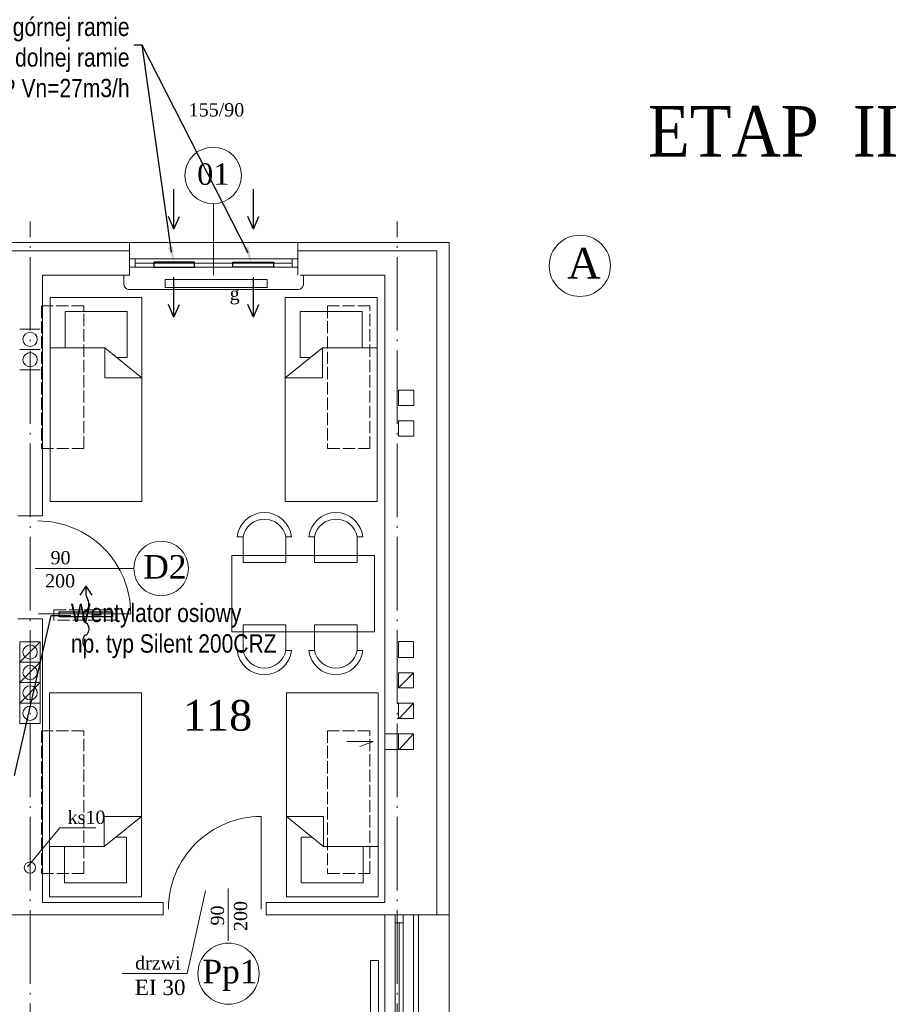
# Model space of a CAD drawing. Extents: x -26247 to 57310, y -7736 to 23659.
# Tile 12 of 15: x 21788 to 22631, y 9671 to 10636. Entities that reach past the tile are written whole.
import ezdxf
from ezdxf import colors
from ezdxf.entities.mleader import LeaderData, LeaderLine
from ezdxf.math import Vec2, Vec3

# ---------------------------------------------------------------- set-up
doc = ezdxf.new("R2010")
doc.units = 0
doc.header["$MEASUREMENT"] = 0
doc.linetypes.add('xref_PW-etapII$0$ACAD_ISO02W100', pattern=[15, 12, -3])
doc.linetypes.add('xref_PW-etapII$0$ACAD_ISO04W100', pattern=[30.5, 24, -3, 0.5, -3])
doc.layers.get('0').update_dxf_attribs({"color": 8, "linetype": 'CONTINUOUS'})
for name, color, linetype, lineweight in [('#2DL_SYM', 250, 'CONTINUOUS', 30), ('#Nawiew', 250, 'CONTINUOUS', 30), ('xref_PW-etapII$0$CIENKIE', 8, 'CONTINUOUS', 9), ('xref_PW-etapII$0$NAPIS', 8, 'CONTINUOUS', 9), ('xref_PW-etapII$0$OSIE', 8, 'xref_PW-etapII$0$ACAD_ISO04W100', 9), ('xref_PW-etapII$0$PRZERYW', 8, 'xref_PW-etapII$0$ACAD_ISO02W100', 9), ('xref_PW-etapII$0$SCIANY', 8, 'CONTINUOUS', 9), ('xref_PW-etapII$0$urzadzenia', 8, 'CONTINUOUS', 9), ('xref_PW-etapII$0$URZĄDZENIA', 8, 'CONTINUOUS', 9)]:
    doc.layers.add(name, color=color, linetype=linetype, lineweight=lineweight)
doc.layers.add('#WM_Tabelka pom', color=7, linetype='CONTINUOUS')
doc.layers.add('CIENKIE', color=8, linetype='CONTINUOUS')
doc.styles.get("Standard").update_dxf_attribs({"font": 'arial.ttf'})
doc.styles.add('xref_PW-etapII$0$NEWROMAN', font='TIMES.TTF')

# ---------------------------------------------------------------- blocks, each defined once
blk = doc.blocks.new('CPLS_455')
at = {"lineweight": 30}
for p, q in [((-0.4961523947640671, 0.008079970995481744), (-0.5, 1.13686837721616e-13)), ((-0.3038476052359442, 0.008079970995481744), (-0.2961523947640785, -0.008079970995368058)), ((-0.09615239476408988, 0.008079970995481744), (-0.1038476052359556, -0.008079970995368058)), ((0.09615239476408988, 0.008079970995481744), (0.1038476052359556, -0.008079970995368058)), ((0.5, 1.13686837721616e-13), (0.3500000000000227, 0.1000000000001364)), ((0.5, 1.13686837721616e-13), (0.3500000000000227, -0.09999999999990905)), ((0.5, 1.13686837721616e-13), (0.3710277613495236, 1.13686837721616e-13)), ((0.3307530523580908, -0.008468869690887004), (0.2591373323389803, -0.03998057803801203))]:
    blk.add_line(p, q, dxfattribs=at)
blk.add_arc((0.3710277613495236, -0.09999999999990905), 0.09999999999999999, 90, 113.7500250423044, dxfattribs=at)
for centre, major_axis, ratio, start_param, end_param in [((-0.3999999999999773, -0.00840329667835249), (-0.09999999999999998, 0), 0.5999999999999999, 3.419892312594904, 6.004885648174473), ((0, -0.00840329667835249), (-0.09999999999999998, 0), 0.6000000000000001, 3.419892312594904, 6.004885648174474), ((-0.1999999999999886, 0.008403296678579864), (0.09999999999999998, 9.999999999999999e-17), 0.6, 3.419892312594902, 6.004885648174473), ((0.1999999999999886, 0.008403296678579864), (0.09999999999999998, 0), 0.6000000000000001, 3.419892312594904, 5.345149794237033)]:
    blk.add_ellipse(centre, major_axis=major_axis, ratio=ratio, start_param=start_param, end_param=end_param, dxfattribs=at)
blk = doc.blocks.new('xref_PW-etapII$0$A$C783649DA')
at = {"layer": 'xref_PW-etapII$0$CIENKIE', "ltscale": 3}
for p, q in [((1178.150936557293, 383.2585151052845), (1146.518366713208, 344.9619042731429)), ((1213.581009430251, 383.2585151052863), (1178.150936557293, 383.2585151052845))]:
    blk.add_line(p, q, dxfattribs=at)
blk.add_circle((1148.850963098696, 344.1705418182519), 5.5, dxfattribs=at)
at = {"layer": 'xref_PW-etapII$0$SCIANY', "ltscale": 3}
blk.add_line((1497.085918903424, 309.9717400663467), (1497.085918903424, 924.9717400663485), dxfattribs=at)
at = {"layer": 'xref_PW-etapII$0$NAPIS', "lineweight": 25, "ltscale": 3, "style": 'xref_PW-etapII$0$NEWROMAN'}
blk.add_text('ks10', height=13, dxfattribs=at).set_placement((1185.875709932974, 386.9628518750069))
blk = doc.blocks.new('xref_PW-etapII')
at = {"layer": 'xref_PW-etapII$0$CIENKIE', "color": 8, "ltscale": 3}
for p, q in [((43891.30064004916, 16239.80888814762), (43891.30064004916, 16309.88765112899)), ((43806.30064004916, 16271.80888814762), (43976.30064004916, 16271.80888814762)), ((43613.80064004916, 16263.80888814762), (43808.80064004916, 16263.80888814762)), ((43973.80064004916, 16263.80888814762), (44110.30064004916, 16263.80888814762)), ((44110.30064004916, 15612.80888814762), (44110.30064004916, 16263.80888814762)), ((43808.80064004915, 16255.67033162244), (43973.80064004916, 16255.67033162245)), ((43808.80064004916, 16247.67033162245), (43973.80064004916, 16247.67033162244)), ((43814.30064004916, 16255.67033162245), (43814.30064004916, 16247.67033162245)), ((43814.30064004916, 16251.67033162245), (43968.30064004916, 16251.67033162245)), ((43968.30064004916, 16255.67033162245), (43968.30064004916, 16247.67033162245)), ((43803.30064004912, 16239.80888814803), (43803.30064004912, 16230.80888814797)), ((43979.30064004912, 16239.80888814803), (43979.30064004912, 16230.80888814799)), ((43974.30064004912, 16225.80888814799), (43808.30064004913, 16225.80888814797)), ((43716.28892084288, 15952.25897727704), (43812.99077705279, 15952.25897727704)), ((43719.36344773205, 15907.80888814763), (43810.36344773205, 15907.80888814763)), ((43701.30064004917, 15860.29735957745), (43721.30064004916, 15880.29735957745)), ((43701.30064004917, 15840.29735957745), (43721.30064004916, 15860.29735957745)), ((44072.48651478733, 15835.06742253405), (44087.48651478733, 15850.06742253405)), ((43701.30064004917, 15820.29735957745), (43721.30064004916, 15840.29735957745)), ((44073.39357741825, 15805.06742253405), (44087.48651478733, 15820.06742253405)), ((44073.39357741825, 15774.78553574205), (44087.48651478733, 15790.06742253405)), ((44021.85645769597, 15782.60147302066), (44047.94430720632, 15782.60147302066)), ((44047.94430720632, 15782.60147302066), (44034.54786369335, 15777.66910562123)), ((43937.96412192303, 15618.10055725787), (43937.96412192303, 15709.10055725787)), ((43865.32458309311, 15555.27409156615), (43883.43563599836, 15636.12825558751)), ((43905.56537694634, 15587.09565592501), (43905.56537694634, 15638.36417953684)), ((44059.30064004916, 15612.80888814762), (44059.30064004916, 15314.80888814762)), ((44069.2871119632, 15612.80888814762), (44069.2871119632, 15314.80888814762)), ((44077.2871119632, 15612.80888814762), (44077.2871119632, 15314.80888814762)), ((44122.30064004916, 15612.80888814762), (44122.30064004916, 15314.80888814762)), ((44069.2871119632, 15604.80888814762), (44077.2871119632, 15604.80888814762)), ((44073.2871119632, 15604.80888814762), (44073.2871119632, 15322.80888814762)), ((43865.32458309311, 15555.27409156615), (43801.66052462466, 15555.27409156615))]:
    blk.add_line(p, q, dxfattribs=at)
at = {"layer": 'xref_PW-etapII$0$CIENKIE', "color": 8}
for p, q in [((43701.30064004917, 16186.90097404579), (43721.30064004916, 16186.90097404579)), ((43701.30064004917, 16166.90097404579), (43721.30064004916, 16166.90097404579)), ((43701.30064004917, 16146.90097404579), (43721.30064004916, 16146.90097404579)), ((44072.77927524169, 16111.95641615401), (44072.77927524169, 16126.95641615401)), ((44087.77927524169, 16126.95641615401), (44072.77927524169, 16126.95641615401)), ((44087.77927524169, 16126.95641615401), (44087.77927524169, 16111.95641615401)), ((44087.77927524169, 16111.95641615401), (44072.77927524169, 16111.95641615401)), ((44072.72848458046, 16081.95641615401), (44072.72848458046, 16096.95641615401)), ((44072.77927524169, 16096.95641615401), (44087.77927524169, 16096.95641615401)), ((44087.77927524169, 16096.95641615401), (44087.77927524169, 16081.95641615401)), ((44072.77927524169, 16081.81131508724), (44087.77927524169, 16081.81131508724)), ((44087.48651478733, 15880.69665843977), (44072.48651478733, 15880.69665843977)), ((44072.48651478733, 15865.06742253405), (44072.48651478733, 15880.06742253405)), ((44087.48651478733, 15880.06742253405), (44087.48651478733, 15865.06742253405)), ((44087.48651478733, 15865.06742253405), (44072.48651478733, 15865.06742253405)), ((44072.48651478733, 15835.06742253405), (44072.48651478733, 15850.06742253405)), ((44072.48651478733, 15850.06742253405), (44087.48651478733, 15850.06742253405)), ((44087.48651478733, 15850.06742253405), (44087.48651478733, 15835.06742253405)), ((44087.48651478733, 15835.06742253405), (44072.48651478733, 15835.06742253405)), ((44071.30064004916, 15820.06742253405), (44087.48651478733, 15820.06742253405)), ((44072.48651478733, 15805.06742253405), (44072.48651478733, 15820.06742253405)), ((44087.48651478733, 15820.06742253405), (44087.48651478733, 15805.06742253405)), ((44087.48651478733, 15805.06742253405), (44071.30064004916, 15805.06742253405)), ((44059.30064004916, 15790.06742253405), (44087.48651478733, 15790.06742253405)), ((44072.48651478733, 15775.06742253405), (44072.48651478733, 15790.06742253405)), ((44087.48651478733, 15790.06742253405), (44087.48651478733, 15775.06742253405)), ((44059.30064004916, 15774.78553574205), (44087.48651478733, 15774.78553574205))]:
    blk.add_line(p, q, dxfattribs=at)
at = {"layer": 'xref_PW-etapII$0$CIENKIE', "ltscale": 3}
for centre, radius in [((43890.80501401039, 16337.60292598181), 27.71970608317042), ((44250.50865055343, 16248.96060040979), 30), ((43839.75644534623, 15952.26918415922), 26.76567023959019), ((43905.84847193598, 15554.96389982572), 30)]:
    blk.add_circle(centre, radius, dxfattribs=at)
at = {"layer": 'xref_PW-etapII$0$CIENKIE'}
for centre in [(43711.30064004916, 16176.90097404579), (43711.30064004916, 16156.90097404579), (43711.30064004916, 15870.29735957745), (43711.30064004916, 15850.29735957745), (43711.30064004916, 15830.29735957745), (43711.30064004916, 15810.29735957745)]:
    blk.add_circle(centre, 7, dxfattribs=at)
at = {"layer": 'xref_PW-etapII$0$CIENKIE', "ltscale": 3}
for centre, radius, start, end in [((43808.30064004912, 16230.80888814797), 5, 180, 270.0000000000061), ((43974.30064004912, 16230.80888814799), 5, 270.000000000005, 0), ((43719.00182077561, 15907.80888814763), 91, 0, 90.00000000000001), ((43937.96412192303, 15618.10055725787), 91, 89.99999999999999, 180.0000000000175)]:
    blk.add_arc(centre, radius, start, end, dxfattribs=at)
at = {"layer": 'xref_PW-etapII$0$OSIE', "ltscale": 3}
for p, q in [((43711.30064004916, 14538.60882876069), (43711.30064004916, 16292.33902326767)), ((44071.30064004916, 14538.60882876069), (44071.30064004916, 16292.33902326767))]:
    blk.add_line(p, q, dxfattribs=at)
at = {"layer": 'xref_PW-etapII$0$PRZERYW'}
for points in [[(43763.86480839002, 16209.80888814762), (43722.36480839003, 16209.80888814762), (43722.36480839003, 16069.80888814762), (43763.86480839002, 16069.80888814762)], [(44044.62297904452, 16209.80888814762), (44003.12297904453, 16209.80888814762), (44003.12297904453, 16069.80888814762), (44044.62297904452, 16069.80888814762)], [(43734.53673914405, 15911.62600490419), (43795.2463568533, 15911.62600490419), (43795.2463568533, 15901.51422672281), (43734.53673914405, 15901.51422672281)], [(43763.86480839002, 15793.20325724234), (43722.36480839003, 15793.20325724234), (43722.36480839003, 15653.20325724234), (43763.86480839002, 15653.20325724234)], [(44044.62297904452, 15793.20325724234), (44003.12297904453, 15793.20325724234), (44003.12297904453, 15653.20325724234), (44044.62297904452, 15653.20325724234)]]:
    blk.add_lwpolyline(points, close=True, dxfattribs=at)
at = {"layer": 'xref_PW-etapII$0$SCIANY', "ltscale": 3}
for p, q in [((43616.30064004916, 16271.80888814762), (43806.30064004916, 16271.80888814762)), ((43808.80064004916, 16271.80888814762), (43808.80064004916, 16239.80888814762)), ((43973.80064004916, 16271.80888814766), (43973.80064004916, 16239.80888814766)), ((43976.30064004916, 16271.80888814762), (44122.30064004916, 16271.80888814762)), ((44122.30064004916, 15612.80888814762), (44122.30064004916, 16271.80888814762)), ((43723.30064004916, 16239.80888814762), (43808.80064004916, 16239.80888814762)), ((43976.30064004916, 16239.80888814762), (44059.30064004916, 16239.80888814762)), ((44059.30064004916, 15624.80888814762), (44059.30064004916, 16239.80888814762)), ((43699.30064004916, 16003.80888814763), (43723.30064004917, 16003.80888814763)), ((43699.30064004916, 15902.80888814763), (43723.30064004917, 15902.80888814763)), ((43723.30064004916, 15624.80888814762), (43841.96412192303, 15624.80888814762)), ((43841.96412192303, 15624.80888814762), (43841.96412192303, 15612.80888814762)), ((43942.96412192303, 15624.80888814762), (43942.96412192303, 15612.80888814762)), ((43942.96412192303, 15624.80888814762), (44059.30064004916, 15624.80888814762)), ((43220.6371581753, 15612.80888814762), (43841.96412192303, 15612.80888814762)), ((43942.96412192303, 15612.80888814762), (44122.30064004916, 15612.80888814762))]:
    blk.add_line(p, q, dxfattribs=at)
at = {"layer": 'xref_PW-etapII$0$SCIANY'}
for p, q in [((43723.30064004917, 16003.80888814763), (43723.30064004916, 16239.80888814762)), ((43723.30064004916, 15624.80888814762), (43723.30064004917, 15902.80888814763))]:
    blk.add_line(p, q, dxfattribs=at)
at = {"layer": 'xref_PW-etapII$0$urzadzenia', "ltscale": 3}
for p, q in [((43821.01153053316, 16217.80888814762), (43731.01153053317, 16217.80888814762)), ((43961.58974956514, 16217.80888814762), (44051.58974956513, 16217.80888814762)), ((43806.3602674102, 16204.29331556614), (43745.66279365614, 16204.29331556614)), ((43976.2410126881, 16204.29331556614), (44036.93848644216, 16204.29331556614)), ((43784.4367584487, 16168.58126824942), (43731.01153053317, 16168.58126824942)), ((43784.4367584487, 16168.58126824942), (43784.4367584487, 16139.13709372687)), ((43821.01153053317, 16139.13709372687), (43784.4367584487, 16168.58126824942)), ((43961.58974956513, 16139.13709372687), (43998.1645216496, 16168.58126824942)), ((43998.1645216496, 16168.58126824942), (43998.1645216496, 16139.13709372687)), ((43998.1645216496, 16168.58126824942), (44051.58974956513, 16168.58126824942)), ((43806.3602674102, 16159.24140696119), (43796.03848624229, 16159.24140696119)), ((43976.2410126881, 16159.24140696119), (43986.56279385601, 16159.24140696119)), ((43821.01153053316, 16139.13709372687), (43784.4367584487, 16139.13709372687)), ((43961.58974956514, 16139.13709372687), (43998.1645216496, 16139.13709372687)), ((43821.01153053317, 16017.80888814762), (43731.01153053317, 16017.80888814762)), ((43961.58974956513, 16017.80888814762), (44051.58974956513, 16017.80888814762)), ((43909.21563820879, 15965.06221980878), (44049.21563820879, 15965.06221980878)), ((43909.21563820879, 15965.06221980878), (43909.21563820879, 15890.06221980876)), ((44049.21563820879, 15965.06221980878), (44049.21563820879, 15890.06221980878)), ((43909.21563820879, 15890.06221980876), (44049.21563820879, 15890.06221980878)), ((43701.30064004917, 15880.29735957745), (43701.30064004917, 15800.29735957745)), ((43721.30064004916, 15880.29735957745), (43721.30064004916, 15800.29735957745)), ((43820.45296846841, 15830.35824824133), (43730.4529684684, 15830.35824824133)), ((43962.63680426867, 15830.35824824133), (44052.63680426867, 15830.35824824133)), ((43820.4529684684, 15709.03004266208), (43783.87819638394, 15679.58586813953)), ((43783.87819638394, 15679.58586813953), (43783.87819638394, 15709.03004266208)), ((43820.4529684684, 15709.03004266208), (43783.87819638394, 15709.03004266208)), ((43962.63680426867, 15709.03004266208), (43999.21157635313, 15679.58586813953)), ((43962.63680426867, 15709.03004266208), (43999.21157635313, 15709.03004266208)), ((43999.21157635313, 15679.58586813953), (43999.21157635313, 15709.03004266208)), ((43805.80170534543, 15688.92572942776), (43795.47992417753, 15688.92572942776)), ((43977.28806739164, 15688.92572942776), (43987.60984855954, 15688.92572942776)), ((43783.87819638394, 15679.58586813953), (43730.4529684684, 15679.58586813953)), ((43999.21157635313, 15679.58586813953), (44052.63680426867, 15679.58586813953)), ((43805.80170534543, 15643.87382082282), (43745.10423159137, 15643.87382082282)), ((43977.28806739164, 15643.87382082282), (44037.9855411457, 15643.87382082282)), ((43820.4529684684, 15630.35824824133), (43730.45296846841, 15630.35824824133)), ((43962.63680426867, 15630.35824824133), (44052.63680426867, 15630.35824824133)), ((44087.2871119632, 15612.80888814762), (44087.2871119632, 15314.80888814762)), ((44092.2871119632, 15612.80888814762), (44092.2871119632, 15314.80888814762)), ((44045.09271765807, 15567.93258065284), (44053.09271765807, 15567.93258065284)), ((44045.09271765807, 15567.93258065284), (44045.09271765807, 15367.93258065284)), ((44053.09271765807, 15567.93258065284), (44053.09271765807, 15367.93258065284))]:
    blk.add_line(p, q, dxfattribs=at)
at = {"layer": 'xref_PW-etapII$0$urzadzenia'}
for p, q in [((43731.01153053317, 16217.80888814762), (43731.01153053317, 16017.80888814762)), ((43821.01153053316, 16217.80888814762), (43821.01153053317, 16017.80888814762)), ((43961.58974956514, 16217.80888814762), (43961.58974956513, 16017.80888814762)), ((44051.58974956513, 16217.80888814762), (44051.58974956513, 16017.80888814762)), ((43745.66279365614, 16204.29331556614), (43745.66279365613, 16168.58126824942)), ((43806.3602674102, 16204.29331556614), (43806.3602674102, 16159.24140696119)), ((43806.3602674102, 16204.29331556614), (43806.3602674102, 16159.24140696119)), ((43976.2410126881, 16204.29331556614), (43976.2410126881, 16159.24140696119)), ((43976.2410126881, 16204.29331556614), (43976.2410126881, 16159.24140696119)), ((44036.93848644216, 16204.29331556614), (44036.93848644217, 16168.58126824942)), ((43701.30064004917, 15880.29735957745), (43721.30064004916, 15880.29735957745)), ((43701.30064004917, 15860.29735957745), (43721.30064004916, 15860.29735957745)), ((43701.30064004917, 15840.29735957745), (43721.30064004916, 15840.29735957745)), ((43730.45296846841, 15630.35824824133), (43730.4529684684, 15830.35824824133)), ((43820.4529684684, 15630.35824824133), (43820.45296846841, 15830.35824824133)), ((43962.63680426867, 15630.35824824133), (43962.63680426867, 15830.35824824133)), ((44052.63680426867, 15630.35824824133), (44052.63680426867, 15830.35824824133)), ((43701.30064004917, 15820.29735957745), (43721.30064004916, 15820.29735957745)), ((43701.30064004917, 15800.29735957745), (43721.30064004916, 15800.29735957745)), ((43805.80170534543, 15643.87382082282), (43805.80170534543, 15688.92572942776)), ((43805.80170534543, 15643.87382082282), (43805.80170534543, 15688.92572942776)), ((43977.28806739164, 15643.87382082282), (43977.28806739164, 15688.92572942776)), ((43745.10423159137, 15643.87382082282), (43745.10423159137, 15679.58586813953)), ((44037.9855411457, 15643.87382082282), (44037.9855411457, 15679.58586813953))]:
    blk.add_line(p, q, dxfattribs=at)
blk.add_lwpolyline([(43843.73290012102, 16235.57195947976), (43943.73290012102, 16235.57195947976), (43943.73290012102, 16227.57195947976), (43843.73290012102, 16227.57195947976)], close=True, dxfattribs=at)
at = {"layer": 'xref_PW-etapII$0$URZĄDZENIA'}
for points in [[(43962.18949350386, 15983.36744604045), (43967.58894389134, 15983.36744604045, 0.8950139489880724), (43914.52014287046, 15983.36744604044), (43920.22811566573, 15983.36744604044, -0.8255392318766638), (43962.11748327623, 15983.33106906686), (43962.11748327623, 15958.08427432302), (43920.22811566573, 15958.08427432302), (43920.22811566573, 15983.36744604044)], [(44032.29574438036, 15983.36744604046), (44037.69519476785, 15983.36744604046, 0.8950139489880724), (43984.62639374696, 15983.36744604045), (43990.33436654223, 15983.36744604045, -0.8255392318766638), (44032.22373415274, 15983.33106906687), (44032.22373415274, 15958.08427432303), (43990.33436654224, 15958.08427432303), (43990.33436654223, 15983.36744604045)], [(43962.18949350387, 15871.7569935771), (43967.58894389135, 15871.7569935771, -0.8950139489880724), (43914.52014287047, 15871.7569935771), (43920.22811566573, 15871.7569935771, 0.8255392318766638), (43962.11748327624, 15871.79337055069), (43962.11748327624, 15897.04016529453), (43920.22811566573, 15897.04016529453), (43920.22811566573, 15871.7569935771)], [(44032.29574438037, 15871.7569935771), (44037.69519476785, 15871.7569935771, -0.8950139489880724), (43984.62639374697, 15871.7569935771), (43990.33436654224, 15871.7569935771, 0.8255392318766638), (44032.22373415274, 15871.79337055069), (44032.22373415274, 15897.04016529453), (43990.33436654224, 15897.04016529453), (43990.33436654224, 15871.7569935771)]]:
    blk.add_lwpolyline(points, format="xyb", dxfattribs=at)
at = {"layer": 'xref_PW-etapII$0$urzadzenia', "ltscale": 3}
blk.add_blockref('xref_PW-etapII$0$A$C783649DA', (42562.21472114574, 15314.83714808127), dxfattribs=at)
at = {"layer": 'xref_PW-etapII$0$NAPIS', "lineweight": 25, "ltscale": 3, "style": 'xref_PW-etapII$0$NEWROMAN'}
for s, height, p in [('155/90', 13, (43866.79475039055, 16395.43431420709)), ('ETAP  II', 49.5, (44317.14418957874, 16356.12575257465)), ('01', 21, (43875.11035416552, 16328.39951032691)), ('A', 30, (44238.10651373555, 16236.49863684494)), ('g', 13, (43907.00462953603, 16215.43086809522)), ('90', 13, (43731.36413806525, 15956.33405209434)), ('D2', 23, (43822.23925560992, 15942.35764400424)), ('200', 13, (43725.96745136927, 15933.62153162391)), ('118', 30, (43861.15563017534, 15793.22802055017)), ('drzwi  ', 13, (43814.28104600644, 15558.97842833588)), ('Pp1', 23, (43880.34175514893, 15545.55144559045)), ('  EI 30', 15, (43802.67773626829, 15533.98795163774))]:
    blk.add_text(s, height=height, dxfattribs=at).set_placement(p)
for s, p in [('90', (43901.49030212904, 15602.17087314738)), ('200', (43924.20282259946, 15596.77418645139))]:
    blk.add_text(s, height=13, rotation=90, dxfattribs=at).set_placement(p)

msp = doc.modelspace()

# ---------------------------------------------------------------- linework, layer by layer
at = {"layer": '#2DL_SYM'}
msp.add_lwpolyline([(21879.36327494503, 10050.61172585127), (21826.86327494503, 10050.61172585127), (21826.86327494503, 10055.61172585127), (21879.36327494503, 10055.61172585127)], close=True, dxfattribs=at)
at = {"layer": '#Nawiew'}
for p, q in [((21939.44375391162, 10430.85570263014), (21939.44375391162, 10469.98383992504)), ((22017.48035951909, 10430.85570263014), (22017.48035951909, 10469.98383992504)), ((21939.44375391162, 10430.85570263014), (21934.06048649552, 10443.23415508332)), ((21939.44375391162, 10430.85570263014), (21944.82702132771, 10443.23415508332)), ((22017.48035951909, 10430.85570263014), (22012.09709210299, 10443.23415508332)), ((22017.48035951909, 10430.85570263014), (22022.86362693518, 10443.23415508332)), ((21939.44375391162, 10344.48171784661), (21939.44375391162, 10383.60985514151)), ((22017.48035951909, 10344.48171784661), (22017.48035951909, 10383.60985514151)), ((21939.44375391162, 10344.48171784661), (21934.06048649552, 10356.86017029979)), ((21939.44375391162, 10344.48171784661), (21944.82702132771, 10356.86017029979)), ((22017.48035951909, 10344.48171784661), (22012.09709210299, 10356.86017029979)), ((22017.48035951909, 10344.48171784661), (22022.86362693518, 10356.86017029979))]:
    msp.add_line(p, q, dxfattribs=at)
for points in [[(21959.75609484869, 10398.46545833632), (21919.75609484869, 10398.46545833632), (21919.75609484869, 10393.46545833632), (21959.75609484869, 10393.46545833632)], [(21997.16801858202, 10398.46545833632), (22037.16801858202, 10398.46545833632), (22037.16801858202, 10393.46545833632), (21997.16801858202, 10393.46545833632)]]:
    msp.add_lwpolyline(points, close=True, dxfattribs=at)
at = {"layer": '#WM_Tabelka pom', "linetype": 'ByBlock', "lineweight": -2}
for p, q in [((21908.32140319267, 10611.05380129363), (21900.32140319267, 10611.05380129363)), ((22012.2468552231, 10407.6352201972), (21908.32140319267, 10611.05380129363)), ((21937.17972849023, 10408.24254656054), (21908.32140319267, 10611.05380129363)), ((22012.2468552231, 10407.6352201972), (21908.32140319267, 10611.05380129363))]:
    msp.add_line(p, q, dxfattribs=at)
at = {"layer": '#WM_Tabelka pom'}
for points in [[(21933.66280574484, 10412.39821929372), (21939.75609484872, 10398.4654583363), (21938.51090600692, 10413.62129895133)], [(22008.11964712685, 10411.81502630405), (22015.4024374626, 10398.4654583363), (22012.84290108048, 10413.45541409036)], [(22008.11964712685, 10411.81502630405), (22015.4024374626, 10398.4654583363), (22012.84290108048, 10413.45541409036)]]:
    msp.add_solid(points, dxfattribs=at)

# ---------------------------------------------------------------- block references
at = {"layer": '#2DL_SYM', "xscale": 60, "yscale": 60, "zscale": 60, "rotation": 90.00000000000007}
msp.add_blockref('CPLS_455', (21853.12891733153, 10050.72294868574), dxfattribs=at)
at = {"layer": 'CIENKIE', "ltscale": 3}
msp.add_blockref('xref_PW-etapII', (-21912.83858333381, -5854.204873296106), dxfattribs=at)

# ---------------------------------------------------------------- texts
at = {"layer": '#WM_Tabelka pom', "insert": (21896.02152362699, 10554.66965953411), "char_height": 18, "attachment_point": 9}
msp.add_mtext('{\\fArial Narrow|b0|i0|c238|p34;2 x Nawietrzak okienny w górnej ramie\\P1 x Nawietrzak okienny w dolnej ramie \\Pnp. typ EMM.703.HP Vn=27m3/h}', dxfattribs=at)

# ---------------------------------------------------------------- leaders
at = {"layer": '#WM_Tabelka pom'}
ml = msp.add_multileader_mtext('Standard', dxfattribs=at)
ml.set_content('\\fArial Narrow|b0|i0|c238;Wentylator osiowy\\Pnp. typ Silent 200CRZ', color=256)
ml.set_leader_properties()
ml.build(insert=Vec2(0, 0))
ml.multileader.update_dxf_attribs({"text_right_attachment_type": 6, "dogleg_length": 0.36, "arrow_head_size": 0.18})
ctx = ml.context
ctx.base_point, ctx.char_height, ctx.arrow_head_size, ctx.landing_gap_size, ctx.plane_origin = Vec3(21838.34570173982, 10051.86136423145), 18, 0.18, 0.09, Vec3(21819.64135705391, 10063.50100387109)
ctx.right_attachment = 6
notes = []
notes.append((ctx, [(0, (1, 1, 0), (21819.19135705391, 10051.86136423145), (1, 0), 19.15434468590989, [(0, [(21783, 9895)], 0, [])])]))
ctx.mtext.insert = Vec3(21838.43570173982, 10063.50100387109)
for ctx, leaders in notes:
    for number, flags, end, landing, length, lines in leaders:
        leader = LeaderData()
        leader.index, (leader.has_last_leader_line, leader.has_dogleg_vector, leader.attachment_direction) = number, flags
        leader.last_leader_point, leader.dogleg_vector, leader.dogleg_length = Vec3(end), Vec3(landing), length
        for number, points, colour, breaks in lines:
            line = LeaderLine()
            line.index, line.vertices, line.color, line.breaks = number, Vec3.list(points), colors.encode_raw_color(colour), breaks
            leader.lines.append(line)
        ctx.leaders.append(leader)

doc.saveas('drawing.dxf')
